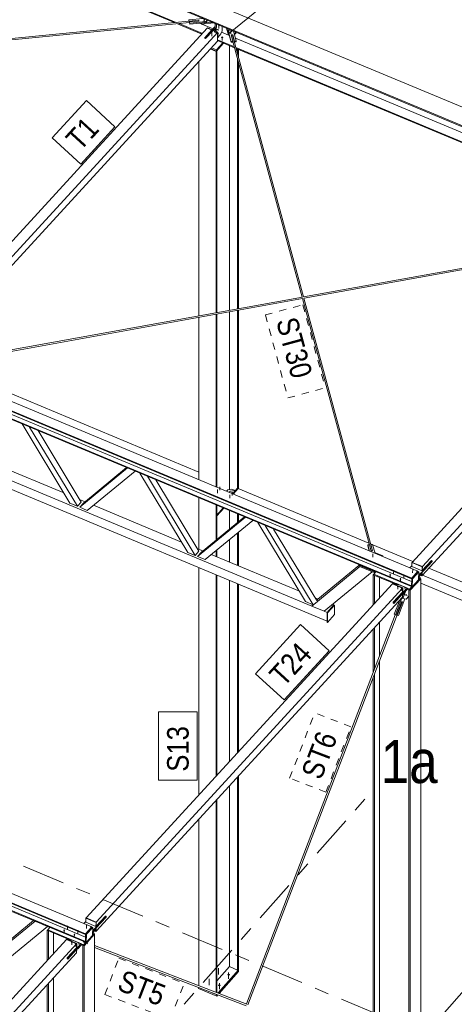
# Model space of a CAD drawing. Header units: millimetres. Extents: x -698 to 216, y -34 to 576.
# Tile 83 of 88: x 131 to 162, y 217 to 286. Entities that reach past the tile are written whole.
import ezdxf

# ---------------------------------------------------------------- set-up
doc = ezdxf.new("R2010")
doc.units = ezdxf.units.MM
for name, pattern in [('XKITLINE00', [0]), ('XKITLINE02', [4, 2, -2]), ('XKITLINE03', [6, 3, -1, 1, -1]), ('XKITLINE04', [3, 0.5, -0.5, 0.5, -0.5, 0.5, -0.5])]:
    doc.linetypes.add(name, pattern=pattern)
for name, color, linetype, lineweight in [('Element', 2, 'Continuous', 0), ('Spoina', 1, 'Continuous', 0), ('Znak elementu', 2, 'Continuous', 0), ('Śruba', 3, 'Continuous', 0)]:
    doc.layers.add(name, color=color, linetype=linetype, lineweight=lineweight)
doc.styles.add('ARIAL', font='ARIAL.TTF')

msp = doc.modelspace()

# ---------------------------------------------------------------- hatches: boundary and pattern name
at = {"layer": 'Śruba'}
for points in [[(144.154, 285.69), (144.143, 285.693), (144.133, 285.697), (144.124, 285.702), (144.117, 285.708), (144.112, 285.715), (144.109, 285.722), (144.108, 285.73), (144.109, 285.737), (144.112, 285.744), (144.118, 285.751), (144.125, 285.757), (144.134, 285.761), (144.144, 285.765), (144.155, 285.767), (144.167, 285.767), (144.178, 285.766), (144.189, 285.764), (144.199, 285.76), (144.208, 285.755), (144.215, 285.749), (144.22, 285.742), (144.223, 285.735), (144.224, 285.727), (144.223, 285.719), (144.219, 285.712), (144.214, 285.706), (144.207, 285.7), (144.198, 285.695), (144.187, 285.692), (144.176, 285.69), (144.165, 285.689)], [(145.107, 285.076), (145.113, 285.085), (145.118, 285.094), (145.124, 285.101), (145.13, 285.106), (145.136, 285.11), (145.141, 285.111), (145.145, 285.111), (145.149, 285.108), (145.151, 285.104), (145.153, 285.097), (145.153, 285.089), (145.152, 285.08), (145.15, 285.07), (145.147, 285.059), (145.143, 285.049), (145.138, 285.038), (145.133, 285.029), (145.127, 285.02), (145.121, 285.013), (145.115, 285.008), (145.11, 285.004), (145.105, 285.003), (145.1, 285.003), (145.097, 285.006), (145.094, 285.011), (145.093, 285.017), (145.092, 285.025), (145.093, 285.034), (145.095, 285.044), (145.098, 285.055), (145.102, 285.065)], [(145.102, 284.828), (145.107, 284.838), (145.113, 284.846), (145.119, 284.853), (145.125, 284.859), (145.13, 284.862), (145.135, 284.864), (145.14, 284.863), (145.143, 284.86), (145.146, 284.856), (145.147, 284.849), (145.147, 284.841), (145.147, 284.832), (145.144, 284.822), (145.141, 284.811), (145.137, 284.801), (145.133, 284.79), (145.127, 284.781), (145.122, 284.772), (145.116, 284.765), (145.11, 284.76), (145.104, 284.756), (145.099, 284.755), (145.095, 284.755), (145.091, 284.758), (145.089, 284.763), (145.087, 284.769), (145.087, 284.777), (145.088, 284.786), (145.09, 284.796), (145.093, 284.807), (145.097, 284.818)], [(145.414, 284.47), (145.407, 284.471), (145.4, 284.472), (145.393, 284.474), (145.386, 284.476), (145.38, 284.479), (145.374, 284.482), (145.369, 284.485), (145.364, 284.489), (145.359, 284.493), (145.356, 284.497), (145.353, 284.502), (145.35, 284.507), (145.349, 284.511), (145.348, 284.516), (145.347, 284.521), (145.348, 284.526), (145.349, 284.531), (145.351, 284.536), (145.353, 284.54), (145.357, 284.545), (145.361, 284.549), (145.365, 284.553), (145.37, 284.556), (145.376, 284.559), (145.382, 284.562), (145.388, 284.565), (145.395, 284.567), (145.402, 284.568), (145.409, 284.569), (145.416, 284.57), (145.423, 284.57), (145.431, 284.569), (145.438, 284.568), (145.445, 284.567), (145.452, 284.565), (145.459, 284.563), (145.465, 284.56), (145.471, 284.557), (145.476, 284.554), (145.481, 284.55), (145.485, 284.546), (145.489, 284.542), (145.492, 284.537), (145.494, 284.533), (145.496, 284.528), (145.497, 284.523), (145.497, 284.518), (145.497, 284.513), (145.496, 284.508), (145.494, 284.503), (145.491, 284.499), (145.488, 284.494), (145.484, 284.49), (145.48, 284.486), (145.475, 284.483), (145.469, 284.48), (145.463, 284.477), (145.457, 284.475), (145.45, 284.473), (145.443, 284.471), (145.436, 284.47), (145.429, 284.47), (145.421, 284.469)], [(146.025, 284.912), (146.014, 284.914), (146.004, 284.918), (145.995, 284.923), (145.988, 284.929), (145.983, 284.936), (145.979, 284.943), (145.978, 284.951), (145.98, 284.959), (145.983, 284.966), (145.989, 284.972), (145.996, 284.978), (146.005, 284.983), (146.015, 284.986), (146.026, 284.988), (146.038, 284.989), (146.049, 284.988), (146.06, 284.985), (146.07, 284.981), (146.079, 284.976), (146.086, 284.97), (146.091, 284.963), (146.094, 284.956), (146.095, 284.948), (146.094, 284.941), (146.09, 284.934), (146.085, 284.927), (146.077, 284.921), (146.068, 284.917), (146.058, 284.913), (146.047, 284.911), (146.036, 284.911)], [(146.106, 252.793), (146.095, 252.795), (146.085, 252.799), (146.076, 252.804), (146.069, 252.81), (146.063, 252.817), (146.06, 252.824), (146.059, 252.832), (146.06, 252.84), (146.063, 252.847), (146.069, 252.854), (146.076, 252.86), (146.085, 252.865), (146.095, 252.869), (146.106, 252.871), (146.117, 252.872), (146.129, 252.871), (146.14, 252.869), (146.15, 252.865), (146.159, 252.86), (146.166, 252.854), (146.171, 252.847), (146.175, 252.84), (146.176, 252.832), (146.175, 252.824), (146.171, 252.817), (146.166, 252.81), (146.159, 252.804), (146.15, 252.799), (146.14, 252.795), (146.129, 252.793), (146.117, 252.792)], [(157.105, 247.081), (157.094, 247.084), (157.084, 247.088), (157.075, 247.093), (157.068, 247.099), (157.063, 247.106), (157.06, 247.113), (157.059, 247.121), (157.06, 247.128), (157.064, 247.136), (157.069, 247.142), (157.077, 247.148), (157.085, 247.153), (157.096, 247.156), (157.107, 247.158), (157.118, 247.158), (157.129, 247.157), (157.14, 247.155), (157.15, 247.151), (157.159, 247.146), (157.166, 247.14), (157.171, 247.133), (157.175, 247.126), (157.176, 247.118), (157.174, 247.111), (157.171, 247.103), (157.165, 247.097), (157.158, 247.091), (157.149, 247.086), (157.139, 247.083), (157.128, 247.081), (157.116, 247.08)], [(157.817, 246.784), (157.807, 246.786), (157.796, 246.79), (157.788, 246.795), (157.781, 246.801), (157.775, 246.808), (157.772, 246.815), (157.771, 246.823), (157.773, 246.831), (157.776, 246.838), (157.782, 246.845), (157.789, 246.85), (157.798, 246.855), (157.808, 246.858), (157.819, 246.86), (157.83, 246.861), (157.842, 246.86), (157.853, 246.857), (157.863, 246.854), (157.871, 246.848), (157.879, 246.842), (157.884, 246.836), (157.887, 246.828), (157.888, 246.821), (157.887, 246.813), (157.883, 246.806), (157.878, 246.799), (157.87, 246.793), (157.861, 246.789), (157.851, 246.785), (157.84, 246.783), (157.829, 246.783)], [(157.634, 246.274), (157.623, 246.276), (157.613, 246.28), (157.604, 246.285), (157.597, 246.291), (157.592, 246.298), (157.589, 246.305), (157.588, 246.313), (157.589, 246.32), (157.593, 246.328), (157.598, 246.334), (157.605, 246.34), (157.614, 246.345), (157.625, 246.348), (157.636, 246.35), (157.647, 246.35), (157.658, 246.349), (157.669, 246.347), (157.679, 246.343), (157.688, 246.338), (157.695, 246.332), (157.7, 246.325), (157.703, 246.318), (157.704, 246.31), (157.703, 246.303), (157.7, 246.295), (157.694, 246.289), (157.687, 246.283), (157.678, 246.278), (157.668, 246.275), (157.657, 246.273), (157.645, 246.273)], [(157.919, 246.154), (157.908, 246.157), (157.898, 246.161), (157.889, 246.166), (157.882, 246.172), (157.877, 246.179), (157.874, 246.186), (157.873, 246.194), (157.874, 246.201), (157.878, 246.209), (157.883, 246.215), (157.89, 246.221), (157.899, 246.226), (157.91, 246.229), (157.921, 246.231), (157.932, 246.231), (157.943, 246.23), (157.954, 246.228), (157.964, 246.224), (157.973, 246.219), (157.98, 246.213), (157.985, 246.206), (157.988, 246.199), (157.989, 246.191), (157.988, 246.184), (157.985, 246.176), (157.979, 246.17), (157.972, 246.164), (157.963, 246.159), (157.953, 246.156), (157.942, 246.154), (157.93, 246.153)], [(158.203, 245.747), (158.21, 245.759), (158.217, 245.77), (158.225, 245.779), (158.232, 245.786), (158.24, 245.791), (158.246, 245.793), (158.252, 245.792), (158.256, 245.788), (158.259, 245.782), (158.261, 245.774), (158.262, 245.764), (158.26, 245.752), (158.258, 245.739), (158.254, 245.726), (158.249, 245.712), (158.243, 245.699), (158.236, 245.686), (158.228, 245.675), (158.221, 245.666), (158.213, 245.659), (158.206, 245.655), (158.2, 245.653), (158.194, 245.653), (158.189, 245.657), (158.186, 245.663), (158.184, 245.671), (158.184, 245.681), (158.185, 245.693), (158.188, 245.706), (158.192, 245.72), (158.197, 245.734)], [(134.409, 222.337), (134.398, 222.339), (134.388, 222.343), (134.379, 222.348), (134.372, 222.354), (134.367, 222.361), (134.363, 222.369), (134.363, 222.376), (134.364, 222.384), (134.367, 222.391), (134.373, 222.398), (134.38, 222.403), (134.389, 222.408), (134.399, 222.411), (134.41, 222.413), (134.422, 222.414), (134.433, 222.413), (134.444, 222.41), (134.454, 222.407), (134.463, 222.402), (134.47, 222.396), (134.475, 222.389), (134.478, 222.381), (134.479, 222.374), (134.478, 222.366), (134.474, 222.359), (134.469, 222.352), (134.461, 222.346), (134.453, 222.342), (134.442, 222.338), (134.431, 222.336), (134.42, 222.336)], [(135.121, 222.039), (135.11, 222.042), (135.1, 222.046), (135.091, 222.051), (135.084, 222.057), (135.079, 222.064), (135.076, 222.071), (135.075, 222.079), (135.076, 222.086), (135.08, 222.093), (135.085, 222.1), (135.093, 222.106), (135.102, 222.11), (135.112, 222.114), (135.123, 222.116), (135.134, 222.116), (135.145, 222.115), (135.156, 222.113), (135.166, 222.109), (135.175, 222.104), (135.182, 222.098), (135.187, 222.091), (135.191, 222.084), (135.192, 222.076), (135.19, 222.068), (135.187, 222.061), (135.181, 222.055), (135.174, 222.049), (135.165, 222.044), (135.155, 222.041), (135.144, 222.039), (135.132, 222.038)], [(134.938, 221.529), (134.927, 221.531), (134.917, 221.535), (134.908, 221.54), (134.901, 221.546), (134.896, 221.553), (134.892, 221.561), (134.891, 221.568), (134.893, 221.576), (134.896, 221.583), (134.902, 221.59), (134.909, 221.595), (134.918, 221.6), (134.928, 221.603), (134.939, 221.605), (134.951, 221.606), (134.962, 221.605), (134.973, 221.602), (134.983, 221.599), (134.992, 221.594), (134.999, 221.587), (135.004, 221.581), (135.007, 221.573), (135.008, 221.566), (135.007, 221.558), (135.003, 221.551), (134.998, 221.544), (134.99, 221.538), (134.981, 221.534), (134.971, 221.53), (134.96, 221.528), (134.949, 221.528)], [(135.222, 221.41), (135.212, 221.412), (135.202, 221.416), (135.193, 221.421), (135.186, 221.427), (135.18, 221.434), (135.177, 221.441), (135.176, 221.449), (135.178, 221.457), (135.181, 221.464), (135.187, 221.471), (135.194, 221.476), (135.203, 221.481), (135.213, 221.484), (135.224, 221.486), (135.236, 221.487), (135.247, 221.486), (135.258, 221.483), (135.268, 221.48), (135.277, 221.475), (135.284, 221.468), (135.289, 221.462), (135.292, 221.454), (135.293, 221.447), (135.292, 221.439), (135.288, 221.432), (135.283, 221.425), (135.275, 221.419), (135.266, 221.415), (135.256, 221.411), (135.245, 221.409), (135.234, 221.409)], [(145.864, 219.239), (145.855, 219.24), (145.847, 219.242), (145.838, 219.244), (145.83, 219.246), (145.822, 219.25), (145.815, 219.253), (145.808, 219.258), (145.802, 219.262), (145.797, 219.267), (145.792, 219.272), (145.789, 219.278), (145.785, 219.284), (145.783, 219.29), (145.782, 219.296), (145.782, 219.302), (145.782, 219.308), (145.783, 219.314), (145.785, 219.32), (145.789, 219.326), (145.792, 219.332), (145.797, 219.337), (145.802, 219.342), (145.808, 219.347), (145.815, 219.351), (145.822, 219.355), (145.83, 219.358), (145.838, 219.36), (145.847, 219.363), (145.855, 219.364), (145.864, 219.365), (145.873, 219.365), (145.882, 219.365), (145.891, 219.364), (145.9, 219.363), (145.908, 219.36), (145.916, 219.358), (145.924, 219.355), (145.931, 219.351), (145.938, 219.347), (145.944, 219.342), (145.949, 219.337), (145.954, 219.332), (145.958, 219.326), (145.961, 219.32), (145.963, 219.314), (145.964, 219.308), (145.965, 219.302), (145.964, 219.296), (145.963, 219.29), (145.961, 219.284), (145.958, 219.278), (145.954, 219.272), (145.949, 219.267), (145.944, 219.262), (145.938, 219.258), (145.931, 219.253), (145.924, 219.25), (145.916, 219.246), (145.908, 219.244), (145.9, 219.242), (145.891, 219.24), (145.882, 219.239), (145.873, 219.239)], [(145.216, 218.504), (145.207, 218.505), (145.198, 218.506), (145.19, 218.508), (145.182, 218.511), (145.174, 218.514), (145.167, 218.518), (145.16, 218.522), (145.154, 218.526), (145.149, 218.531), (145.144, 218.537), (145.14, 218.542), (145.137, 218.548), (145.135, 218.554), (145.134, 218.56), (145.133, 218.567), (145.134, 218.573), (145.135, 218.579), (145.137, 218.585), (145.14, 218.591), (145.144, 218.596), (145.149, 218.602), (145.154, 218.607), (145.16, 218.611), (145.167, 218.615), (145.174, 218.619), (145.182, 218.622), (145.19, 218.625), (145.198, 218.627), (145.207, 218.628), (145.216, 218.629), (145.225, 218.63), (145.234, 218.629), (145.243, 218.628), (145.251, 218.627), (145.26, 218.625), (145.268, 218.622), (145.276, 218.619), (145.283, 218.615), (145.29, 218.611), (145.296, 218.607), (145.301, 218.602), (145.306, 218.596), (145.309, 218.591), (145.312, 218.585), (145.315, 218.579), (145.316, 218.573), (145.316, 218.567), (145.316, 218.56), (145.315, 218.554), (145.312, 218.548), (145.309, 218.542), (145.306, 218.537), (145.301, 218.531), (145.296, 218.526), (145.29, 218.522), (145.283, 218.518), (145.276, 218.514), (145.268, 218.511), (145.26, 218.508), (145.251, 218.506), (145.243, 218.505), (145.234, 218.504), (145.225, 218.503)]]:
    msp.add_hatch(color=256, dxfattribs=at).paths.add_polyline_path(points, flags=17)

# ---------------------------------------------------------------- linework, layer by layer
at = {"layer": 'Element', "linetype": 'XKITLINE00', "lineweight": 0}
for p, q in [((103.143, 304.315), (181.324, 271.658)), ((102.277, 303.311), (180.459, 270.654)), ((102.279, 303.373), (180.46, 270.716)), ((103.193, 301.803), (142.109, 285.548)), ((103.194, 301.865), (142.23, 285.559)), ((112.435, 282.663), (143.79, 285.711)), ((143.108, 285.682), (143.11, 285.744)), ((143.11, 285.744), (144.101, 285.841)), ((143.13, 285.661), (143.11, 285.744)), ((143.788, 285.725), (143.13, 285.661)), ((143.788, 285.711), (143.788, 285.725)), ((143.793, 285.706), (143.788, 285.725)), ((143.796, 285.698), (143.79, 285.711)), ((143.802, 285.663), (143.796, 285.698)), ((144.345, 285.684), (144.276, 285.621)), ((144.33, 285.745), (144.345, 285.684)), ((144.344, 285.622), (144.345, 285.684)), ((112.487, 282.567), (143.145, 285.548)), ((123.609, 262.514), (144.387, 285.167)), ((142.304, 285.466), (144.008, 284.754)), ((142.425, 285.478), (144.05, 284.799)), ((143.117, 285.646), (143.108, 285.682)), ((143.13, 285.647), (143.13, 285.661)), ((143.145, 285.533), (143.146, 285.595)), ((143.165, 285.451), (143.145, 285.533)), ((143.146, 285.595), (143.804, 285.659)), ((143.166, 285.513), (143.146, 285.595)), ((144.275, 285.559), (143.165, 285.451)), ((143.165, 285.451), (143.166, 285.513)), ((144.276, 285.621), (143.166, 285.513)), ((143.804, 285.659), (143.799, 285.679)), ((143.802, 285.659), (143.802, 285.663)), ((143.842, 285.516), (143.989, 285.455)), ((143.991, 285.447), (143.971, 285.529)), ((143.993, 285.509), (143.987, 285.531)), ((144.846, 285.53), (143.991, 285.447)), ((143.991, 285.447), (143.993, 285.509)), ((143.993, 285.509), (144.726, 285.58)), ((144.006, 285.448), (144.789, 285.121)), ((144.701, 285.036), (144.182, 284.471)), ((144.19, 284.468), (144.936, 285.28)), ((144.268, 284.435), (144.786, 285.001)), ((144.275, 285.559), (144.344, 285.622)), ((144.275, 285.559), (144.276, 285.621)), ((144.405, 285.186), (144.387, 285.167)), ((144.701, 285.036), (144.387, 285.167)), ((144.701, 285.036), (144.387, 285.167)), ((144.718, 285.055), (144.405, 285.186)), ((144.718, 285.055), (144.701, 285.036)), ((144.701, 285.024), (144.701, 285.036)), ((144.701, 285.024), (144.701, 285.036)), ((144.718, 285.043), (144.718, 285.055)), ((144.804, 285.02), (144.786, 285.001)), ((144.786, 285.001), (145.1, 284.87)), ((144.786, 285.001), (145.1, 284.87)), ((145.117, 284.889), (144.804, 285.02)), ((144.812, 285.016), (144.933, 285.148)), ((144.929, 284.967), (144.94, 285.49)), ((145.014, 284.931), (145.026, 285.454)), ((145.42, 284.982), (145.427, 285.287)), ((145.733, 285.159), (145.866, 284.666)), ((145.868, 284.728), (145.753, 285.151)), ((145.85, 284.986), (145.917, 285.05)), ((145.917, 285.05), (145.978, 285.057)), ((124.322, 262.217), (145.1, 284.87)), ((144.182, 284.471), (144.268, 284.435)), ((145.1, 284.87), (145.086, 284.25)), ((145.1, 284.87), (145.086, 284.25)), ((145.117, 284.889), (145.1, 284.87)), ((145.103, 284.269), (145.117, 284.889)), ((145.105, 284.358), (146.269, 283.872)), ((145.109, 284.522), (145.331, 284.764)), ((145.331, 284.764), (145.42, 284.982)), ((145.377, 284.875), (145.865, 284.672)), ((145.848, 284.924), (145.85, 284.986)), ((145.848, 284.924), (146.05, 284.182)), ((146.051, 284.243), (145.85, 284.986)), ((145.866, 284.666), (145.868, 284.728)), ((145.866, 284.666), (145.917, 284.671)), ((145.868, 284.728), (145.901, 284.731)), ((145.876, 284.667), (145.923, 284.647)), ((146.055, 284.697), (146.084, 284.7)), ((146.055, 284.697), (146.174, 284.257)), ((146.068, 284.693), (146.06, 284.677)), ((146.103, 284.708), (146.068, 284.693)), ((146.138, 284.702), (146.103, 284.708)), ((146.124, 284.704), (146.153, 284.708)), ((146.152, 284.677), (146.138, 284.702)), ((146.152, 284.677), (146.153, 284.708)), ((151.093, 266.463), (146.152, 284.677)), ((146.272, 284.268), (146.153, 284.708)), ((146.211, 284.959), (146.395, 284.281)), ((146.262, 284.771), (146.278, 284.773)), ((146.276, 284.72), (146.278, 284.773)), ((146.278, 284.773), (146.383, 284.888)), ((146.278, 284.713), (146.423, 284.871)), ((146.344, 284.472), (177.692, 271.377)), ((145.086, 284.25), (124.53, 261.839)), ((144.597, 283.716), (144.999, 283.548)), ((144.618, 283.74), (145.021, 283.572)), ((144.668, 283.794), (145.022, 283.647)), ((145.524, 284.121), (145.021, 283.572)), ((145.021, 283.572), (145.022, 283.647)), ((145.022, 283.647), (145.476, 284.141)), ((145.086, 284.25), (145.103, 284.269)), ((145.104, 284.296), (146.288, 283.802)), ((145.923, 265.528), (145.923, 283.954)), ((146.05, 284.182), (146.051, 284.243)), ((146.05, 284.182), (146.173, 284.195)), ((146.174, 284.257), (146.051, 284.243)), ((146.173, 284.195), (146.174, 284.257)), ((150.996, 266.446), (146.173, 284.225)), ((146.395, 284.281), (146.272, 284.268)), ((146.272, 284.238), (146.272, 284.268)), ((146.28, 284.207), (146.394, 284.219)), ((146.384, 283.824), (176.809, 271.116)), ((146.394, 284.219), (146.395, 284.281)), ((146.403, 283.754), (176.704, 271.097)), ((146.5, 283.396), (146.5, 283.713)), ((146.555, 283.194), (146.555, 283.69)), ((144.999, 283.548), (145.053, 283.608)), ((144.999, 265.36), (144.999, 283.548)), ((145.053, 265.37), (145.053, 283.608)), ((146.5, 265.632), (146.5, 283.021)), ((143.787, 265.141), (143.787, 282.834)), ((146.555, 265.642), (146.555, 282.819)), ((158.614, 246.898), (80.432, 279.555)), ((80.864, 280.026), (159.046, 247.37)), ((158.602, 246.353), (80.42, 279.01)), ((158.613, 246.849), (80.431, 279.506)), ((80.626, 279.234), (158.609, 246.66)), ((82.78, 277.974), (158.601, 246.304)), ((85.128, 272.134), (152.722, 243.9)), ((86.212, 272.285), (151.659, 244.948)), ((151.085, 266.462), (178.109, 271.351)), ((151.119, 266.366), (177.491, 271.138)), ((158.644, 247.994), (179.528, 270.763)), ((159.356, 247.697), (180.241, 270.465)), ((159.343, 247.077), (180.227, 269.846)), ((124.896, 261.723), (151.02, 266.45)), ((125.577, 261.745), (151.022, 266.349)), ((155.667, 249.221), (151.018, 266.363)), ((155.886, 248.792), (151.115, 266.383)), ((144.999, 253.237), (144.999, 265.259)), ((145.053, 253.214), (145.053, 265.269)), ((145.923, 253.066), (145.923, 265.426)), ((146.5, 253.146), (146.5, 265.53)), ((146.555, 253.123), (146.555, 265.54)), ((143.787, 253.743), (143.787, 265.04)), ((125.811, 261.787), (143.787, 254.279)), ((134.823, 252.115), (131.499, 257.624)), ((135.341, 251.898), (132.016, 257.408)), ((132.601, 257.164), (135.6, 252.192)), ((58.168, 255.282), (136.35, 222.626)), ((128.262, 255.392), (134.389, 252.833)), ((135.906, 221.609), (57.724, 254.266)), ((135.917, 222.105), (57.735, 254.762)), ((135.918, 222.154), (57.736, 254.811)), ((57.93, 254.49), (135.913, 221.916)), ((135.513, 251.826), (138.837, 254.559)), ((135.772, 252.12), (138.772, 254.586)), ((139.355, 254.343), (136.031, 251.61)), ((143.025, 248.688), (139.701, 254.198)), ((143.543, 248.472), (140.219, 253.982)), ((140.803, 253.738), (143.802, 248.766)), ((60.084, 253.23), (135.905, 221.56)), ((145.717, 252.937), (145.815, 253.048)), ((145.815, 253.048), (146.101, 253.096)), ((145.899, 252.861), (145.983, 252.956)), ((145.983, 252.956), (146.269, 253.004)), ((146.101, 253.096), (146.357, 252.989)), ((146.151, 252.756), (146.496, 253.147)), ((146.18, 252.744), (146.525, 253.135)), ((146.525, 253.135), (146.18, 252.744)), ((146.269, 253.004), (146.343, 252.973)), ((146.496, 253.147), (146.525, 253.135)), ((146.525, 253.135), (155.638, 249.328)), ((135.341, 251.898), (134.823, 252.115)), ((135.6, 252.192), (135.341, 251.898)), ((135.492, 252.372), (135.881, 252.21)), ((135.513, 251.826), (135.772, 252.12)), ((143.787, 248.907), (143.787, 252.491)), ((136.031, 251.61), (135.513, 251.826)), ((136.464, 251.966), (142.592, 249.406)), ((144.999, 249.536), (144.999, 251.985)), ((145.053, 249.581), (145.053, 251.963)), ((145.053, 251.288), (145.488, 251.781)), ((145.527, 251.765), (145.053, 251.228)), ((145.923, 250.296), (145.923, 251.599)), ((143.715, 248.4), (147.039, 251.133)), ((143.974, 248.694), (146.974, 251.16)), ((147.557, 250.917), (144.233, 248.184)), ((145.053, 251.228), (145.053, 251.288)), ((146.5, 250.771), (146.5, 251.358)), ((146.555, 250.816), (146.555, 251.335)), ((151.227, 245.262), (147.903, 250.772)), ((146.555, 247.751), (146.555, 250.093)), ((148.421, 250.556), (151.745, 245.046)), ((152.004, 245.34), (149.005, 250.312)), ((145.923, 248.015), (145.923, 249.573)), ((146.5, 247.774), (146.5, 250.047)), ((143.543, 248.472), (143.025, 248.688)), ((143.802, 248.766), (143.543, 248.472)), ((143.694, 248.946), (144.083, 248.784)), ((143.715, 248.4), (143.974, 248.694)), ((144.999, 248.401), (144.999, 248.813)), ((145.053, 248.378), (145.053, 248.858)), ((155.552, 249.147), (155.554, 249.209)), ((155.65, 248.788), (155.552, 249.147)), ((155.554, 249.209), (155.677, 249.222)), ((155.67, 248.78), (155.554, 249.209)), ((155.677, 249.222), (155.796, 248.783)), ((155.753, 249.28), (155.847, 249.241)), ((155.774, 249.203), (155.775, 249.233)), ((155.775, 249.233), (155.898, 249.247)), ((155.894, 248.793), (155.775, 249.233)), ((155.796, 248.783), (155.894, 248.793)), ((155.826, 248.786), (155.844, 248.794)), ((155.844, 248.794), (155.865, 248.79)), ((155.898, 249.247), (156.07, 248.613)), ((155.906, 249.217), (158.696, 248.051)), ((144.233, 248.184), (143.715, 248.4)), ((144.666, 248.54), (150.794, 245.98)), ((156.102, 248.651), (156.061, 248.644)), ((156.601, 248.442), (156.102, 248.651)), ((156.623, 248.382), (156.601, 248.442)), ((159.216, 247.157), (160.033, 248.048)), ((160.034, 248.109), (159.217, 247.219)), ((159.998, 248.124), (159.35, 247.418)), ((159.998, 248.124), (160.034, 248.109)), ((160.033, 248.048), (160.034, 248.109)), ((143.787, 231.797), (143.787, 247.631)), ((151.658, 244.948), (155.004, 247.699)), ((152.091, 245.438), (154.931, 247.774)), ((155.867, 247.338), (152.522, 244.587)), ((154.932, 247.804), (154.93, 247.729)), ((154.93, 247.729), (155.999, 247.283)), ((154.953, 247.827), (154.932, 247.804)), ((154.932, 247.804), (156, 247.357)), ((155.979, 247.173), (156.129, 247.336)), ((155.999, 247.283), (156.07, 247.361)), ((155.999, 247.283), (156, 247.357)), ((156, 247.357), (156.022, 247.381)), ((158.486, 247.604), (158.622, 247.752)), ((159.046, 247.37), (158.614, 246.898)), ((158.614, 246.88), (159.046, 247.351)), ((158.627, 247.975), (158.621, 247.696)), ((158.621, 247.696), (159.333, 247.399)), ((158.627, 247.975), (158.644, 247.994)), ((159.339, 247.678), (158.627, 247.975)), ((158.644, 247.994), (159.356, 247.697)), ((159.356, 247.697), (158.644, 247.994)), ((159.103, 247.327), (158.671, 246.856)), ((159.046, 247.351), (159.046, 247.37)), ((159.046, 247.351), (159.103, 247.327)), ((159.09, 246.77), (159.103, 247.327)), ((159.333, 247.399), (159.339, 247.678)), ((159.333, 247.399), (159.35, 247.418)), ((159.339, 247.678), (159.356, 247.697)), ((159.35, 247.418), (159.356, 247.697)), ((159.35, 247.418), (159.356, 247.697)), ((159.81, 247.586), (178.765, 239.668)), ((144.999, 233.117), (144.999, 247.126)), ((145.053, 233.177), (145.053, 247.103)), ((145.923, 234.125), (145.923, 246.74)), ((155.942, 247.126), (155.979, 247.166)), ((155.942, 247.126), (156.033, 247.088)), ((155.942, 245.048), (155.942, 247.126)), ((155.979, 247.173), (155.978, 247.111)), ((155.978, 247.111), (157.505, 246.473)), ((155.979, 247.173), (158.473, 246.132)), ((156.033, 247.088), (156.033, 247.088)), ((156.033, 245.147), (156.033, 247.088)), ((156.383, 245.529), (156.383, 246.942)), ((159.206, 246.871), (158.471, 246.07)), ((159.242, 246.856), (158.507, 246.055)), ((158.601, 246.322), (158.614, 246.88)), ((158.614, 246.898), (158.613, 246.849)), ((158.671, 246.856), (158.614, 246.88)), ((158.658, 246.298), (158.671, 246.856)), ((159.09, 246.77), (158.658, 246.298)), ((159.091, 246.806), (159.207, 246.933)), ((159.095, 246.98), (159.207, 246.933)), ((159.324, 247.275), (159.096, 247.026)), ((159.099, 247.139), (159.216, 247.157)), ((159.217, 247.219), (159.1, 247.201)), ((159.105, 246.976), (159.323, 247.213)), ((159.207, 246.933), (159.206, 246.871)), ((159.206, 246.871), (159.242, 246.856)), ((159.216, 247.157), (159.217, 247.219)), ((159.221, 247.102), (159.326, 247.058)), ((159.242, 246.856), (159.242, 179.733)), ((159.323, 247.213), (159.324, 247.275)), ((159.326, 247.058), (159.33, 247.282)), ((159.326, 247.058), (159.343, 247.077)), ((159.343, 247.077), (159.348, 247.301)), ((159.343, 247.077), (159.348, 247.301)), ((159.365, 247.101), (178.765, 238.997)), ((135.948, 223.25), (157.27, 246.496)), ((136.66, 222.952), (157.982, 246.198)), ((146.5, 234.754), (146.5, 246.498)), ((146.555, 234.814), (146.555, 246.476)), ((157.287, 246.515), (157.27, 246.496)), ((157.982, 246.198), (157.27, 246.496)), ((157.27, 246.496), (157.982, 246.198)), ((157.287, 246.515), (158, 246.217)), ((158.179, 246.026), (157.362, 245.136)), ((158.18, 246.088), (157.364, 245.198)), ((157.472, 246.437), (157.547, 246.519)), ((157.49, 246.43), (157.683, 246.459)), ((157.547, 246.519), (158.33, 246.191)), ((157.683, 246.459), (158.11, 246.28)), ((157.976, 245.919), (157.982, 246.198)), ((157.982, 246.198), (157.976, 245.919)), ((157.982, 246.198), (158, 246.217)), ((158, 246.217), (157.994, 245.938)), ((158.212, 246.002), (158.009, 245.472)), ((158.329, 246.129), (158.07, 245.847)), ((158.33, 246.191), (158.071, 245.909)), ((158.11, 246.28), (158.18, 246.088)), ((158.179, 246.026), (158.18, 246.088)), ((158.329, 246.129), (158.33, 246.191)), ((158.329, 246.129), (158.471, 246.07)), ((158.417, 246.093), (158.416, 246.092)), ((158.416, 246.092), (158.507, 246.055)), ((158.416, 178.937), (158.416, 246.092)), ((158.471, 246.07), (158.473, 246.132)), ((158.473, 246.132), (158.635, 246.308)), ((158.507, 246.055), (158.507, 178.899)), ((158.601, 246.304), (158.602, 246.353)), ((158.658, 246.298), (158.601, 246.322)), ((158.601, 246.304), (158.613, 246.317)), ((159.242, 246.548), (178.765, 238.393)), ((136.647, 222.332), (157.969, 245.579)), ((151.896, 245.52), (152.091, 245.439)), ((152.004, 245.341), (152.091, 245.438)), ((157.976, 245.919), (157.328, 245.213)), ((157.398, 244.378), (157.779, 245.372)), ((157.929, 245.505), (157.484, 244.342)), ((157.691, 244.303), (158.13, 245.449)), ((157.923, 245.508), (157.938, 245.545)), ((157.923, 245.508), (158.009, 245.472)), ((157.969, 245.579), (157.974, 245.802)), ((157.969, 245.579), (157.974, 245.802)), ((157.986, 245.598), (157.969, 245.579)), ((157.976, 245.919), (157.994, 245.938)), ((157.991, 245.821), (157.986, 245.598)), ((157.988, 245.676), (158.056, 245.853)), ((158.009, 245.472), (158.229, 245.43)), ((158.07, 245.847), (158.03, 245.863)), ((158.07, 245.847), (158.071, 245.909)), ((158.229, 245.43), (158.416, 245.643)), ((147.216, 217.195), (157.963, 245.249)), ((151.745, 245.046), (151.227, 245.262)), ((151.658, 244.948), (151.745, 245.046)), ((152.522, 244.587), (151.658, 244.948)), ((152.522, 244.588), (152.724, 244.503)), ((152.722, 244.501), (153.197, 245.04)), ((152.765, 244.483), (153.24, 245.022)), ((153.063, 245.033), (153.156, 244.994)), ((153.24, 245.022), (153.197, 245.04)), ((153.24, 244.357), (153.24, 245.022)), ((157.328, 245.213), (157.327, 245.151)), ((157.362, 245.136), (157.327, 245.151)), ((157.364, 245.198), (157.328, 245.213)), ((157.362, 245.136), (157.364, 245.198)), ((157.562, 244.327), (157.919, 245.259)), ((157.969, 245.249), (157.612, 244.318)), ((157.919, 245.259), (157.969, 245.249)), ((157.938, 245.254), (157.929, 245.257)), ((157.958, 245.248), (157.938, 245.254)), ((157.963, 245.249), (157.958, 245.248)), ((157.96, 245.251), (157.963, 245.249)), ((147.106, 217.275), (157.476, 244.346)), ((152.765, 244.483), (152.722, 244.501)), ((152.722, 243.836), (152.722, 244.501)), ((152.765, 243.818), (152.765, 244.483)), ((152.765, 243.818), (153.24, 244.357)), ((157.398, 244.378), (157.484, 244.342)), ((157.484, 244.342), (157.562, 244.327)), ((157.607, 244.32), (157.612, 244.318)), ((157.612, 244.318), (157.691, 244.303)), ((152.722, 243.836), (152.765, 243.818)), ((155.942, 240.342), (155.942, 243.369)), ((156.033, 240.578), (156.033, 243.468)), ((156.383, 241.492), (156.383, 243.85)), ((156.383, 213.699), (156.383, 241.123)), ((155.942, 213.869), (155.942, 239.973)), ((156.033, 213.834), (156.033, 240.209)), ((179.418, 237.693), (159.242, 214.806)), ((146.5, 219.626), (146.5, 233.075)), ((146.555, 219.688), (146.555, 233.135)), ((145.923, 219.867), (145.923, 232.446)), ((144.999, 218.087), (144.999, 231.438)), ((145.053, 218.066), (145.053, 231.498)), ((143.787, 218.554), (143.787, 230.118)), ((137.338, 223.365), (136.521, 222.475)), ((137.302, 223.38), (136.654, 222.673)), ((137.302, 223.38), (137.338, 223.365)), ((137.336, 223.303), (137.338, 223.365)), ((132.395, 223.026), (128.962, 220.204)), ((129.395, 220.694), (132.286, 223.071)), ((133.258, 222.665), (129.826, 219.843)), ((133.258, 222.665), (132.395, 223.026)), ((132.395, 223.026), (132.395, 223.026)), ((133.258, 222.665), (133.258, 222.665)), ((135.79, 222.86), (135.926, 223.007)), ((135.93, 223.231), (135.924, 222.952)), ((135.924, 222.952), (136.637, 222.655)), ((135.93, 223.231), (135.948, 223.25)), ((136.643, 222.933), (135.93, 223.231)), ((136.66, 222.952), (135.948, 223.25)), ((136.66, 222.952), (135.948, 223.25)), ((136.628, 222.531), (137.336, 223.303)), ((136.637, 222.655), (136.643, 222.933)), ((136.637, 222.655), (136.654, 222.673)), ((136.643, 222.933), (136.66, 222.952)), ((136.654, 222.673), (136.66, 222.952)), ((136.654, 222.673), (136.66, 222.952)), ((133.246, 222.381), (133.283, 222.422)), ((133.246, 222.381), (133.336, 222.344)), ((133.246, 220.303), (133.246, 222.381)), ((133.283, 222.429), (133.282, 222.367)), ((133.282, 222.367), (134.809, 221.729)), ((133.283, 222.429), (133.433, 222.592)), ((133.283, 222.429), (135.776, 221.387)), ((133.336, 222.344), (133.336, 222.344)), ((133.336, 220.401), (133.336, 222.344)), ((133.686, 220.783), (133.686, 222.198)), ((136.51, 222.126), (135.775, 221.325)), ((136.545, 222.112), (135.811, 221.31)), ((135.905, 221.578), (135.918, 222.136)), ((135.918, 222.154), (135.917, 222.105)), ((136.35, 222.626), (135.918, 222.154)), ((135.918, 222.136), (136.35, 222.607)), ((135.975, 222.112), (135.918, 222.136)), ((135.962, 221.554), (135.975, 222.112)), ((136.394, 222.026), (135.962, 221.554)), ((136.407, 222.583), (135.975, 222.112)), ((136.35, 222.607), (136.35, 222.626)), ((136.35, 222.607), (136.407, 222.583)), ((136.394, 222.026), (136.407, 222.583)), ((136.395, 222.062), (136.511, 222.188)), ((136.399, 222.235), (136.511, 222.188)), ((136.628, 222.531), (136.4, 222.282)), ((136.403, 222.395), (136.52, 222.413)), ((136.521, 222.475), (136.404, 222.457)), ((136.409, 222.231), (136.626, 222.469)), ((136.511, 222.188), (136.51, 222.126)), ((136.51, 222.127), (136.545, 222.112)), ((136.52, 222.413), (136.607, 222.508)), ((136.52, 222.413), (136.521, 222.475)), ((136.524, 222.357), (136.629, 222.314)), ((136.545, 222.112), (136.545, 153.987)), ((136.626, 222.469), (136.628, 222.531)), ((136.629, 222.314), (136.634, 222.538)), ((136.629, 222.314), (136.647, 222.332)), ((136.651, 222.556), (136.647, 222.332)), ((136.647, 222.332), (136.651, 222.556)), ((113.251, 198.489), (134.574, 221.751)), ((113.964, 198.192), (135.286, 221.453)), ((134.591, 221.77), (134.574, 221.751)), ((135.286, 221.453), (134.574, 221.751)), ((134.574, 221.751), (135.286, 221.453)), ((134.591, 221.77), (135.303, 221.472)), ((135.484, 221.344), (134.667, 220.453)), ((134.776, 221.693), (134.85, 221.774)), ((134.794, 221.685), (134.987, 221.714)), ((134.85, 221.774), (135.634, 221.447)), ((134.987, 221.714), (135.414, 221.536)), ((135.28, 221.175), (135.286, 221.453)), ((135.286, 221.453), (135.28, 221.175)), ((135.286, 221.453), (135.303, 221.472)), ((135.303, 221.472), (135.297, 221.194)), ((135.633, 221.385), (135.373, 221.102)), ((135.634, 221.447), (135.375, 221.164)), ((135.414, 221.536), (135.484, 221.344)), ((135.483, 221.282), (135.484, 221.344)), ((135.633, 221.385), (135.634, 221.447)), ((135.633, 221.385), (135.775, 221.325)), ((135.72, 221.348), (135.72, 221.348)), ((135.72, 221.348), (135.811, 221.31)), ((135.72, 153.191), (135.72, 221.348)), ((135.775, 221.325), (135.776, 221.387)), ((135.776, 221.387), (135.939, 221.564)), ((135.811, 221.31), (135.811, 153.153)), ((135.905, 221.56), (135.906, 221.609)), ((135.962, 221.554), (135.905, 221.578)), ((135.905, 221.56), (135.917, 221.573)), ((136.545, 221.568), (136.55, 221.566)), ((136.55, 221.566), (136.545, 221.567)), ((136.545, 221.555), (136.55, 221.566)), ((136.545, 221.346), (147.144, 217.26)), ((113.95, 197.572), (135.273, 220.834)), ((135.28, 221.175), (134.632, 220.468)), ((135.483, 221.282), (134.666, 220.391)), ((135.273, 220.834), (135.277, 221.058)), ((135.273, 220.834), (135.277, 221.058)), ((135.29, 220.853), (135.273, 220.834)), ((135.28, 221.175), (135.297, 221.194)), ((135.295, 221.077), (135.29, 220.853)), ((135.373, 221.102), (135.333, 221.119)), ((135.373, 221.102), (135.375, 221.164)), ((136.545, 221.203), (147.096, 217.136)), ((134.632, 220.468), (134.63, 220.406)), ((134.666, 220.391), (134.63, 220.406)), ((134.667, 220.453), (134.632, 220.468)), ((134.666, 220.391), (134.667, 220.453)), ((145.053, 218.881), (145.923, 219.867)), ((145.143, 218.032), (146.569, 219.649)), ((145.223, 218.001), (146.569, 219.528)), ((145.923, 219.867), (146.5, 219.626)), ((146.5, 219.626), (146.555, 219.688)), ((146.533, 219.664), (146.569, 219.649)), ((146.569, 219.649), (146.569, 219.528)), ((133.246, 185.317), (133.246, 218.623)), ((133.336, 185.419), (133.336, 218.722)), ((133.686, 187.783), (133.686, 219.104)), ((143.773, 218.347), (143.773, 218.417)), ((145.056, 217.812), (143.773, 218.347)), ((144.333, 218.201), (144.999, 217.923)), ((144.999, 217.923), (144.999, 217.944)), ((144.999, 217.923), (145.013, 217.939)), ((145.056, 217.812), (145.056, 217.922)), ((145.056, 217.812), (145.129, 217.894))]:
    msp.add_line(p, q, dxfattribs=at)
at = {"layer": 'Spoina', "linetype": 'XKITLINE03', "lineweight": 0}
for p, q in [((76.222, 249.974), (197.244, 199.422)), ((29.046, 88.236), (155.46, 231.637))]:
    msp.add_line(p, q, dxfattribs=at)
at = {"layer": 'Znak elementu', "linetype": 'XKITLINE00', "lineweight": 0}
for p, q in [((145.862, 284.779), (152.933, 290.5)), ((133.581, 277.528), (135.97, 280.133)), ((137.96, 278.308), (135.97, 280.133)), ((135.571, 275.703), (137.96, 278.308)), ((135.571, 275.703), (133.581, 277.528)), ((147.739, 240.248), (150.88, 243.672)), ((152.87, 241.847), (150.88, 243.672)), ((149.729, 238.423), (152.87, 241.847)), ((149.729, 238.423), (147.739, 240.248)), ((140.987, 232.829), (140.987, 237.588)), ((143.687, 237.588), (140.987, 237.588)), ((143.687, 232.829), (143.687, 237.588)), ((143.687, 232.829), (140.987, 232.829))]:
    msp.add_line(p, q, dxfattribs=at)
at = {"layer": 'Znak elementu', "linetype": 'XKITLINE04', "lineweight": 0}
for p, q in [((148.43, 265.209), (151.036, 265.915)), ((151.036, 265.915), (152.602, 260.143)), ((148.43, 265.209), (149.996, 259.436)), ((149.996, 259.436), (152.602, 260.143)), ((150.12, 232.972), (151.862, 237.518)), ((154.383, 236.553), (151.862, 237.518)), ((152.642, 232.006), (154.383, 236.553)), ((152.642, 232.006), (150.12, 232.972)), ((137.258, 217.927), (138.229, 220.447)), ((138.229, 220.447), (142.772, 218.696)), ((141.8, 216.176), (142.772, 218.696)), ((137.258, 217.927), (141.8, 216.176))]:
    msp.add_line(p, q, dxfattribs=at)
at = {"layer": 'Śruba', "linetype": 'XKITLINE00', "lineweight": 0}
for p, q in [((144.167, 285.79), (144.162, 285.542)), ((144.877, 285.16), (145.197, 285.026)), ((146.038, 285.012), (146.033, 284.764)), ((144.871, 284.912), (145.192, 284.778)), ((145.424, 284.591), (145.418, 284.312)), ((146.117, 252.893), (146.117, 252.651)), ((157.119, 247.188), (157.113, 246.94)), ((157.831, 246.89), (157.826, 246.642)), ((157.647, 246.373), (157.642, 246.126)), ((157.932, 246.254), (157.927, 246.007)), ((157.977, 245.825), (158.298, 245.691)), ((134.422, 222.443), (134.417, 222.195)), ((135.135, 222.146), (135.129, 221.898)), ((134.951, 221.629), (134.946, 221.381)), ((135.236, 221.51), (135.231, 221.262)), ((145.873, 219.024), (145.873, 219.459)), ((145.225, 218.288), (145.225, 218.724))]:
    msp.add_line(p, q, dxfattribs=at)
at = {"layer": 'Śruba', "linetype": 'XKITLINE02', "lineweight": 0}
for p, q in [((145.187, 285.407), (145.181, 285.128)), ((145.899, 285.109), (145.893, 284.83)), ((144.711, 284.888), (144.705, 284.61)), ((145.09, 253.053), (145.09, 252.812)), ((145.262, 253.25), (145.262, 253.008)), ((145.944, 252.696), (145.944, 252.455)), ((155.913, 248.596), (155.908, 248.348)), ((157.361, 247.451), (157.355, 247.204)), ((158.684, 247.504), (158.679, 247.256)), ((158.969, 247.385), (158.964, 247.137)), ((158.073, 247.154), (158.068, 246.906)), ((134.664, 222.707), (134.659, 222.459)), ((135.988, 222.76), (135.983, 222.512)), ((135.377, 222.409), (135.371, 222.162)), ((136.273, 222.641), (136.268, 222.393)), ((135.743, 221.587), (136.064, 221.453)), ((145.161, 219.322), (145.161, 219.757)), ((144.512, 218.586), (144.512, 219.021))]:
    msp.add_line(p, q, dxfattribs=at)

# ---------------------------------------------------------------- texts
at = {"layer": 'Spoina', "style": 'ARIAL', "width": 0.85}
msp.add_text('1a', height=3, dxfattribs=at).set_placement((156.46, 232.637))
at = {"layer": 'Znak elementu', "style": 'ARIAL', "width": 0.85}
for s, rotation, p in [('T1', 47.46955, (135.534, 276.551)), ('ST30', -74.82256, (149.166, 264.787)), ('T24', 47.46955, (149.693, 239.27)), ('S13', 90.00021, (143.087, 233.429)), ('ST6', 69.04141, (152.296, 232.781)), ('ST5', -21.07912, (138.033, 218.272))]:
    msp.add_text(s, height=1.5, rotation=rotation, dxfattribs=at).set_placement(p)

doc.saveas('drawing.dxf')
